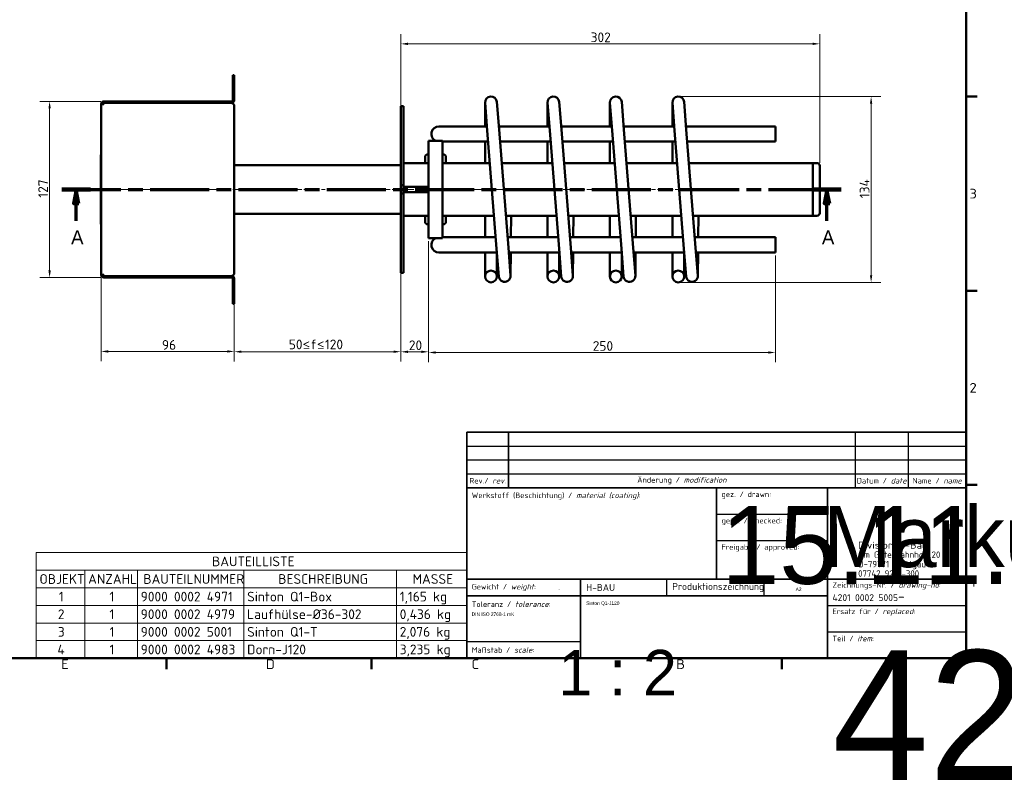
# Model space of a CAD drawing. Header units: millimetres. Extents: x 17 to 1976, y -74 to 835.
# Tile 6 of 8: x 491 to 1200, y -74 to 475. Entities that reach past the tile are written whole.
import ezdxf
from ezdxf.enums import TextEntityAlignment as Align

# ---------------------------------------------------------------- set-up
doc = ezdxf.new("R2018")
doc.units = ezdxf.units.MM
doc.header["$LTSCALE"] = 2
doc.linetypes.add('CHAIN', pattern=[0.3543, 0.2362, -0.0295, 0.0591, -0.0295])
for name, color, linetype, lineweight in [('Bemaßung', 7, 'Continuous', 15), ('Mittellinie', 7, 'Continuous', 20), ('Rahmen', 7, 'Continuous', 50), ('Schnittlinie', 7, 'CHAIN', 70), ('Sichtbar', 7, 'Continuous', 50), ('Symbol', 7, 'Continuous', 18), ('Titelblock', 7, 'Continuous', 30)]:
    doc.layers.add(name, color=color, linetype=linetype, lineweight=lineweight)
doc.styles.add('Notiztext (DIN)', font='isocpeur.ttf')
doc.styles.add('PohlCon Text gedehnt 110%', font='isocpeur.ttf', dxfattribs={"width": 1.1})
doc.styles.add('PohlCon Text normal (DIN)', font='isocpeur.ttf')
doc.styles.add('PohlCon Text Überschrift (DIN)', font='txt')
doc.styles.get("Standard").update_dxf_attribs({"font": 'isocpeur.ttf'})
doc.styles.add('Textstil14', font='isocpeur.ttf')
doc.dimstyles.new('POHLCON (DIN)', dxfattribs={"dimscale": 2, "dimtxt": 3.5, "dimasz": 2.55, "dimexe": 3.5, "dimexo": 1.1, "dimgap": 0.6, "dimtad": 1, "dimrnd": 1e-08, "dimtxsty": 'PohlCon Text normal (DIN)', "dimcen": 0.09, "dimdle": 10, "dimclrd": 256, "dimclre": 256, "dimclrt": 256, "dimadec": 1, "dimazin": 2, "dimtfac": 0.771429, "dimtmove": 0, "dimatfit": 3, "dimfxl": 1, "dimtolj": 1, "dimlwd": -1, "dimlwe": -1, "dimarcsym": 0})

# ---------------------------------------------------------------- blocks, each defined once
blk = doc.blocks.new('Ränder Vorgaberahmen')
at = {"layer": 'Rahmen'}
for p, q in [((586.5, 210), (590.4, 210)), ((586.5, 140), (590.4, 140)), ((586.5, 70), (590.4, 70)), ((298.25, 7.5), (298.25, 3.6)), ((372.19, 7.5), (372.19, 3.6)), ((446.12, 7.5), (446.12, 3.6)), ((520.06, 7.5), (520.06, 3.6))]:
    blk.add_line(p, q, dxfattribs=at)
at = {"layer": 'Rahmen', "flags": 128}
blk.add_lwpolyline([(12.5, 7.5), (12.5, 412.5), (586.5, 412.5), (586.5, 7.5), (12.5, 7.5)], dxfattribs=at)
at = {"layer": 'Symbol', "char_height": 3.5, "attachment_point": 7, "style": 'PohlCon Text gedehnt 110%'}
for s, insert in [('3', (587.63, 173.25)), ('2', (587.63, 103.25)), ('1', (588.02, 33.25)), ('E', (260.27, 3.6)), ('D', (334.01, 3.6)), ('C', (408.14, 3.6)), ('B', (481.89, 3.6)), ('A', (555.63, 3.6))]:
    blk.add_mtext(s, dxfattribs=dict(at, insert=insert))
blk = doc.blocks.new('Schriftfelder Schriftkopf PohlCon Fertigung_01')
at = {"layer": 'Titelblock', "lineweight": 35}
for p, q in [((98.36, 159.41), (98.36, 179.41)), ((98.36, 179.41), (278.36, 179.41)), ((113.36, 179.41), (113.36, 159.41)), ((278.36, 159.41), (98.36, 159.41)), ((98.36, 159.41), (98.36, 97.91)), ((188.36, 159.41), (188.36, 126.41)), ((228.36, 97.91), (228.36, 159.41)), ((278.36, 97.91), (278.36, 159.41)), ((98.36, 126.41), (278.36, 126.41)), ((139.36, 126.41), (139.36, 97.91)), ((228.36, 120.41), (98.36, 120.41)), ((98.36, 97.91), (278.36, 97.91))]:
    blk.add_line(p, q, dxfattribs=at)
at = {"layer": 'Titelblock', "lineweight": 25}
for p, q in [((238.36, 179.41), (238.36, 159.41)), ((257.36, 179.41), (257.36, 159.41)), ((98.36, 174.41), (278.36, 174.41)), ((98.36, 169.41), (278.36, 169.41)), ((98.36, 164.41), (278.36, 164.41)), ((188.36, 149.91), (228.36, 149.91)), ((188.36, 140.41), (228.36, 140.41)), ((170.36, 126.41), (170.36, 120.41)), ((205.36, 126.41), (205.36, 120.41)), ((228.36, 116.91), (278.36, 116.91)), ((228.36, 107.41), (278.36, 107.41)), ((98.36, 103.91), (139.36, 103.91))]:
    blk.add_line(p, q, dxfattribs=at)
at = {"layer": 'Titelblock'}
blk.add_line((278.36, 179.41), (278.36, 159.41), dxfattribs=at)
at = {"layer": 'Titelblock', "style": 'Textstil14'}
for s, p in [('gez. / drawn:', (190.11, 157.03)), ('gepr. / checked:', (190.13, 147.53)), ('Freigabe / approved:', (190.11, 138.03))]:
    blk.add_text(s, height=2, dxfattribs=at).set_placement(p, align=Align.MIDDLE_LEFT)
at = {"layer": 'Titelblock', "style": 'PohlCon Text normal (DIN)'}
for s, insert, char_height, attachment_point in [('\\fISOCPEUR|b0|i0;\\H2.0000;Änderung / \\fISOCPEUR|b0|i1;\\H2.0000;modification', (175.86, 161.91), 2, 5), ('\\fISOCPEUR|b0|i0;\\H2.0000;Rev./ \\fISOCPEUR|b0|i1;\\H2.0000;rev.', (105.86, 161.91), 2, 5), ('\\fISOCPEUR|b0|i0;\\H2.0000;Datum / \\fISOCPEUR|b0|i1;\\H2.0000;date', (247.86, 161.91), 2, 5), ('\\fISOCPEUR|b0|i0;\\H2.0000;Name / \\fISOCPEUR|b0|i1;\\H2.0000;name', (267.86, 161.91), 2, 5), ('\\fISOCPEUR|b0|i0;\\H2.0000;Werkstoff (Beschichtung) / \\fISOCPEUR|b0|i1;\\H2.0000;material (coating)\\fISOCPEUR|b0|i0;\\H2.0000;:', (100.11, 157.66), 2, 1), ('\\fISOCPEUR|b0|i0;\\H2.0000;Gewicht / \\fISOCPEUR|b0|i1;\\H2.0000;weight\\fISOCPEUR|b0|i0;\\H2.0000;:', (100.11, 123.41), 2, 4), ('\\fISOCPEUR|b0|i0;\\H2.5000;H-BAU', (141.36, 123.41), 2.5, 4), ('\\fISOCPEUR|b0|i0;\\H2.5000;Produktionszeichnung', (172.36, 123.41), 2.5, 4), ('\\fISOCPEUR|b0|i0;\\H2.0000;Zeichnungs-Nr. / \\fISOCPEUR|b0|i1;\\H2.0000;drawing-no\\fISOCPEUR|b0|i0;\\H2.0000;:', (230.11, 124.03), 2, 4), ('\\fISOCPEUR|b0|i0;\\H2.0000;Toleranz / \\fISOCPEUR|b0|i1;\\H2.0000;tolerance\\fISOCPEUR|b0|i0;\\H2.0000;:', (100.11, 118.41), 2, 1), ('\\fISOCPEUR|b0|i0;\\H2.0000;Ersatz für / \\fISOCPEUR|b0|i1;\\H2.0000;replaced\\fISOCPEUR|b0|i0;\\H2.0000;:', (230.11, 114.53), 2, 4), ('\\fISOCPEUR|b0|i0;\\H2.0000;Teil / \\fISOCPEUR|b0|i1;\\H2.0000;item\\fISOCPEUR|b0|i0;\\H2.0000;:', (230.11, 105.03), 2, 4), ('\\fISOCPEUR|b0|i0;\\H2.0000;Maßstab / \\fISOCPEUR|b0|i1;\\H2.0000;scale\\fISOCPEUR|b0|i0;\\H2.0000;:', (100.11, 100.91), 2, 4)]:
    blk.add_mtext(s, dxfattribs=dict(at, insert=insert, char_height=char_height, attachment_point=attachment_point))
at = {"layer": 'Titelblock', "attachment_point": 1, "style": 'PohlCon Text normal (DIN)'}
for s, insert, char_height, line_spacing_factor in [('\\fISOCPEUR|b0|i0;\\W1.10;\\H2.5000;Division H-Bau', (239.36, 139.91), 2.5, 0.3), ('\\fISOCPEUR|b0|i0;\\H2.3000;Am Güterbahnhof 20\\P\\fISOCPEUR|b0|i0;\\H2.3000;D-79771 Klettgau\\P\\fISOCPEUR|b0|i0;\\H2.3000;07742 9215-300', (239.36, 136.41), 2.3, 0.886957)]:
    blk.add_mtext(s, dxfattribs=dict(at, insert=insert, char_height=char_height, line_spacing_factor=line_spacing_factor))
at = {"layer": 'Titelblock', "insert": (230.11, 120.26), "char_height": 3.5, "width": 46.75, "attachment_point": 4, "style": 'PohlCon Text normal (DIN)'}
blk.add_mtext('\\fISOCPEUR|b0|i0;\\H2.5000;4201 0002 5005\\fISOCPEUR|b0|i0;\\H3.5000;-', dxfattribs=at)
at = {"layer": 'Titelblock', "lineweight": 30, "flags": 1}
blk.add_attdef('DATEINAME_UND_PFAD', text='', height=2, rotation=90, dxfattribs=at).set_placement((281.06, 98.86), align=Align.TOP_LEFT)
at = {"layer": 'Titelblock', "lineweight": 30, "flags": 104}
for tag, height, p in [('<Rev_3>', 2, (105.86, 176.91)), ('<Änderungsdatum_3>', 2, (247.86, 176.91)), ('<Änderung_3_Name>', 2, (267.86, 176.91)), ('<Rev_2>', 2, (105.86, 171.91)), ('<Änderungsdatum_2>', 2, (247.86, 171.91)), ('<Änderung_2_Name>', 2, (267.86, 171.91)), ('<Rev_1>', 2, (105.86, 166.91)), ('<Änderungsdatum_1>', 2, (247.86, 166.91)), ('<Änderung_1_Name>', 2, (267.86, 166.91)), ('MASSE\\P3;', 2, (131.36, 123.49)), ('Blattgröße', 2.5, (216.86, 123.41)), ('Anfänglicher_Ansichtsmaßstab', 2.5, (131.36, 100.91))]:
    blk.add_attdef(tag, text='', height=height, dxfattribs=at).set_placement(p, align=Align.MIDDLE_CENTER)
for tag, height, p in [('<Änderung_3>', 2, (115.11, 176.91)), ('<Änderung_2>', 2, (115.11, 171.91)), ('<Änderung_1>', 2, (115.11, 166.91)), ('ERSTELLUNGSDATUM', 2, (190.11, 152.76)), ('KONTROLLDATUM', 2, (190.11, 143.26)), ('GENEHM.DAT._KONSTR.', 2, (190.11, 133.76)), ('Ersatz_für', 2, (230.11, 110.26)), ('<Teil/Item>', 2.5, (230.11, 100.76))]:
    blk.add_attdef(tag, text='', height=height, dxfattribs=at).set_placement(p, align=Align.MIDDLE_LEFT)
for tag, height, p in [('MATERIAL', 2, (100.4, 153.11)), ('<Material_2_eingeben>', 2.2, (100.4, 149.01)), ('<Material_3_eingeben>', 2.2, (100.4, 144.91)), ('<Material_4_eingeben>', 2.2, (100.4, 139.91)), ('<Material_5_eingeben>', 2.2, (100.4, 135.61)), ('<Material_6_eingeben>', 2.2, (100.4, 131.31)), ('TITEL', 2.5, (141.36, 118.41)), ('<Toleranz_1>', 2, (100.11, 114.41)), ('<Titel_2_eingeben>', 2.5, (141.36, 114.41)), ('<Toleranz_2>', 2, (100.11, 110.91)), ('<Titel_3_eingeben>', 2.5, (141.36, 110.41)), ('<Toleranz_3>', 2, (100.11, 107.41)), ('<Titel_Englisch>', 2.25, (141.36, 106.11)), ('<Titel_2_Englisch>', 2.25, (141.36, 102.11))]:
    blk.add_attdef(tag, text='', height=height, dxfattribs=at).set_placement(p, align=Align.TOP_LEFT)
for tag, p in [('AUTOR', (226.86, 152.76)), ('KONTROLLIERT_VON', (226.86, 143.26)), ('KONSTR._GEN._VON', (226.86, 133.76))]:
    blk.add_attdef(tag, text='', height=2, dxfattribs=at).set_placement(p, align=Align.MIDDLE_RIGHT)
blk = doc.blocks.new('2DTransSchnitt0')
at = {"layer": 'Schnittlinie', "linetype": 'CHAIN', "ltscale": 44.926819}
blk.add_line((260.52, 176.51), (541.43, 176.51), dxfattribs=at)
at = {"layer": 'Schnittlinie', "linetype": 'Continuous', "lineweight": 140}
for p, q in [((260.52, 176.51), (270.84, 176.51)), ((531.12, 176.51), (541.43, 176.51))]:
    blk.add_line(p, q, dxfattribs=at)
at = {"layer": 'Schnittlinie', "linetype": 'Continuous'}
for p, q in [((265.68, 176.51), (264.68, 171.51)), ((265.68, 171.51), (265.68, 176.51)), ((266.68, 171.51), (265.68, 176.51)), ((536.28, 176.51), (535.28, 171.51)), ((536.28, 171.51), (536.28, 176.51)), ((537.28, 171.51), (536.28, 176.51)), ((264.68, 171.51), (266.68, 171.51)), ((265.68, 165.26), (265.68, 171.51)), ((535.28, 171.51), (537.28, 171.51)), ((536.28, 165.26), (536.28, 171.51))]:
    blk.add_line(p, q, dxfattribs=at)
at = {"layer": 'Schnittlinie', "linetype": 'Continuous', "flags": 128}
for points in [[(266.68, 171.51), (265.68, 176.51), (264.68, 171.51), (266.68, 171.51)], [(537.28, 171.51), (536.28, 176.51), (535.28, 171.51), (537.28, 171.51)]]:
    blk.add_lwpolyline(points, dxfattribs=at)
at = {"layer": 'Schnittlinie'}
for points in [[(266.68, 171.51), (265.68, 176.51), (264.68, 171.51), (266.68, 171.51)], [(537.28, 171.51), (536.28, 176.51), (535.28, 171.51), (537.28, 171.51)]]:
    blk.add_solid(points, dxfattribs=at)
at = {"layer": 'Schnittlinie', "char_height": 5, "attachment_point": 7, "style": 'PohlCon Text Überschrift (DIN)'}
for insert in [(263.87, 156.76), (534.47, 156.76)]:
    blk.add_mtext('A', dxfattribs=dict(at, insert=insert))
blk = doc.blocks.new('*D9')
at = {"layer": 'Bemaßung', "transparency": 16777216}
for p, q in [((765.38, 292.83), (765.38, 229.03)), ((645.38, 270.83), (645.38, 229.03)), ((650.48, 236.03), (760.28, 236.03))]:
    blk.add_line(p, q, dxfattribs=at)
for points in [[(650.48, 236.88), (650.48, 235.18), (645.38, 236.03)], [(760.28, 236.88), (760.28, 235.18), (765.38, 236.03)]]:
    blk.add_solid(points, dxfattribs=at)
at = {"layer": 'Defpoints', "color": 0, "transparency": 16777216}
for p in [(765.38, 295.03), (645.38, 273.03), (765.38, 236.03)]:
    blk.add_point(p, dxfattribs=at)
at = {"layer": 'Bemaßung', "transparency": 16777216, "insert": (684.65, 244.79), "char_height": 7, "attachment_point": 1, "style": 'PohlCon Text normal (DIN)'}
blk.add_mtext('\\A1;\\fISOCPEUR|b0|i0;50\\fCambria Math|b0|i0;≤\\fISOCPEUR|b0|i0;f\\fCambria Math|b0|i0;≤\\fISOCPEUR|b0|i0;120', dxfattribs=at)
blk = doc.blocks.new('*D10')
at = {"layer": 'Bemaßung', "transparency": 16777216}
for p, q in [((785.38, 315.83), (785.38, 228.97)), ((765.38, 292.83), (765.38, 228.97)), ((770.48, 235.97), (780.28, 235.97))]:
    blk.add_line(p, q, dxfattribs=at)
for points in [[(770.48, 236.82), (770.48, 235.12), (765.38, 235.97)], [(780.28, 236.82), (780.28, 235.12), (785.38, 235.97)]]:
    blk.add_solid(points, dxfattribs=at)
at = {"layer": 'Defpoints', "color": 0, "transparency": 16777216}
for p in [(785.38, 318.03), (765.38, 295.03), (785.38, 235.97)]:
    blk.add_point(p, dxfattribs=at)
at = {"layer": 'Bemaßung', "transparency": 16777216, "insert": (771.18, 244.17), "char_height": 7, "attachment_point": 1, "style": 'PohlCon Text normal (DIN)'}
blk.add_mtext('\\A1;20', dxfattribs=at)
blk = doc.blocks.new('*D11')
at = {"layer": 'Bemaßung', "transparency": 16777216}
for p, q in [((765.38, 413.23), (765.38, 465.03)), ((1067.38, 372.23), (1067.38, 465.03)), ((770.48, 458.03), (1062.28, 458.03))]:
    blk.add_line(p, q, dxfattribs=at)
for points in [[(770.48, 458.88), (770.48, 457.18), (765.38, 458.03)], [(1062.28, 458.88), (1062.28, 457.18), (1067.38, 458.03)]]:
    blk.add_solid(points, dxfattribs=at)
at = {"layer": 'Defpoints', "color": 0, "transparency": 16777216}
for p in [(1067.38, 458.03), (765.38, 411.03), (1067.38, 370.03)]:
    blk.add_point(p, dxfattribs=at)
at = {"layer": 'Bemaßung', "transparency": 16777216, "insert": (902.23, 466.23), "char_height": 7, "attachment_point": 1, "style": 'PohlCon Text normal (DIN)'}
blk.add_mtext('\\A1;302', dxfattribs=at)
blk = doc.blocks.new('*D12')
at = {"layer": 'Bemaßung', "transparency": 16777216}
for p, q in [((549.38, 289.33), (549.38, 229.23)), ((645.38, 270.83), (645.38, 229.23)), ((640.28, 236.23), (554.48, 236.23))]:
    blk.add_line(p, q, dxfattribs=at)
for points in [[(554.48, 237.08), (554.48, 235.38), (549.38, 236.23)], [(640.28, 237.08), (640.28, 235.38), (645.38, 236.23)]]:
    blk.add_solid(points, dxfattribs=at)
at = {"layer": 'Defpoints', "color": 0, "transparency": 16777216}
for p in [(549.38, 291.53), (645.38, 273.03), (549.38, 236.23)]:
    blk.add_point(p, dxfattribs=at)
at = {"layer": 'Bemaßung', "transparency": 16777216, "insert": (593.18, 244.43), "char_height": 7, "attachment_point": 1, "style": 'PohlCon Text normal (DIN)'}
blk.add_mtext('\\A1;96', dxfattribs=at)
blk = doc.blocks.new('*D18')
at = {"layer": 'Bemaßung', "transparency": 16777216}
for p, q in [((549.18, 416.53), (505.24, 416.53)), ((512.24, 294.63), (512.24, 411.43)), ((549.18, 289.53), (505.24, 289.53))]:
    blk.add_line(p, q, dxfattribs=at)
for points in [[(511.39, 411.43), (513.09, 411.43), (512.24, 416.53)], [(511.39, 294.63), (513.09, 294.63), (512.24, 289.53)]]:
    blk.add_solid(points, dxfattribs=at)
at = {"layer": 'Defpoints', "color": 0, "transparency": 16777216}
for p in [(512.24, 416.53), (551.38, 416.53), (551.38, 289.53)]:
    blk.add_point(p, dxfattribs=at)
at = {"layer": 'Bemaßung', "transparency": 16777216, "insert": (504.04, 347.08), "char_height": 7, "attachment_point": 1, "rotation": 90, "style": 'PohlCon Text normal (DIN)'}
blk.add_mtext('\\A1;127', dxfattribs=at)
blk = doc.blocks.new('*D23')
at = {"layer": 'Bemaßung', "transparency": 16777216}
for p, q in [((785.38, 315.83), (785.38, 228.47)), ((1035.38, 305.33), (1035.38, 228.47)), ((790.48, 235.47), (1030.28, 235.47))]:
    blk.add_line(p, q, dxfattribs=at)
for points in [[(790.48, 236.32), (790.48, 234.62), (785.38, 235.47)], [(1030.28, 236.32), (1030.28, 234.62), (1035.38, 235.47)]]:
    blk.add_solid(points, dxfattribs=at)
at = {"layer": 'Defpoints', "color": 0, "transparency": 16777216}
for p in [(785.38, 318.03), (1035.38, 307.53), (1035.38, 235.47)]:
    blk.add_point(p, dxfattribs=at)
at = {"layer": 'Bemaßung', "transparency": 16777216, "insert": (903.73, 243.67), "char_height": 7, "attachment_point": 1, "style": 'PohlCon Text normal (DIN)'}
blk.add_mtext('\\A1;250', dxfattribs=at)
blk = doc.blocks.new('*D24')
at = {"layer": 'Bemaßung', "transparency": 16777216}
for p, q in [((967.58, 420.03), (1111.38, 420.03)), ((1104.38, 291.13), (1104.38, 414.93)), ((967.58, 286.03), (1111.38, 286.03))]:
    blk.add_line(p, q, dxfattribs=at)
for points in [[(1103.53, 414.93), (1105.23, 414.93), (1104.38, 420.03)], [(1103.53, 291.13), (1105.23, 291.13), (1104.38, 286.03)]]:
    blk.add_solid(points, dxfattribs=at)
at = {"layer": 'Defpoints', "color": 0, "transparency": 16777216}
for p in [(965.38, 420.03), (1104.38, 420.03), (965.38, 286.03)]:
    blk.add_point(p, dxfattribs=at)
at = {"layer": 'Bemaßung', "transparency": 16777216, "insert": (1096.18, 346.73), "char_height": 7, "attachment_point": 1, "rotation": 90, "style": 'PohlCon Text normal (DIN)'}
blk.add_mtext('\\A1;134', dxfattribs=at)
blk = doc.blocks.new('BAUTEILLISTE')
at = {"layer": 'Symbol'}
for p, q in [((406.5, 45.59), (251.25, 45.59)), ((251.25, 45.59), (251.25, 39.24)), ((406.5, 45.59), (406.5, 39.24)), ((406.5, 39.24), (251.25, 39.24)), ((251.25, 39.24), (251.25, 32.89)), ((268.8, 39.24), (268.8, 32.89)), ((287.74, 39.24), (287.74, 32.89)), ((326.1, 39.24), (326.1, 32.89)), ((381.1, 39.24), (381.1, 32.89)), ((406.5, 39.24), (406.5, 32.89)), ((406.5, 32.89), (251.25, 32.89)), ((251.25, 32.89), (251.25, 7.5)), ((268.8, 32.89), (268.8, 7.5)), ((287.74, 32.89), (287.74, 7.5)), ((326.1, 32.89), (326.1, 7.5)), ((381.1, 32.89), (381.1, 7.5)), ((406.5, 32.89), (406.5, 7.5)), ((406.5, 26.55), (251.25, 26.55)), ((406.5, 20.2), (251.25, 20.2)), ((406.5, 13.85), (251.25, 13.85)), ((406.5, 7.5), (251.25, 7.5))]:
    blk.add_line(p, q, dxfattribs=at)
at = {"layer": 'Symbol', "char_height": 3.5, "attachment_point": 7, "style": 'Notiztext (DIN)'}
for s, insert in [('BAUTEILLISTE', (314.66, 40.67)), ('OBJEKT', (252.46, 34.32)), ('ANZAHL', (270, 34.32)), ('BAUTEILNUMMER', (289.91, 34.32)), ('BESCHREIBUNG', (338.51, 34.32)), ('MASSE', (386.93, 34.32)), ('1', (259.45, 27.97)), ('1', (277.69, 27.97)), ('9000 0002 4971', (288.94, 27.97)), ('Sinton Q1-Box', (327.3, 27.97)), ('1,165 kg', (382.3, 26.92)), ('2', (259.1, 21.62)), ('1', (277.69, 21.62)), ('9000 0002 4979', (288.94, 21.62)), ('Laufhülse-Ø36-302', (327.3, 21.62)), ('0,436 kg', (382.3, 20.57)), ('3', (259.1, 15.27)), ('1', (277.69, 15.27)), ('9000 0002 5001', (288.94, 15.27)), ('Sinton Q1-T', (327.3, 15.27)), ('2,076 kg', (382.3, 14.22)), ('4', (258.93, 8.92)), ('1', (277.69, 8.92)), ('9000 0002 4983', (288.94, 8.92)), ('Dorn-J120', (327.3, 8.92)), ('3,235 kg', (382.3, 7.88))]:
    blk.add_mtext(s, dxfattribs=dict(at, insert=insert))

msp = doc.modelspace()

# ---------------------------------------------------------------- linework, layer by layer
at = {"layer": 'Mittellinie', "linetype": 'CHAIN', "ltscale": 23.990969}
msp.add_line((995.713, 353.029), (546.378, 353.029), dxfattribs=at)
at = {"layer": 'Sichtbar'}
for p, q in [((645.378, 435.529), (644.378, 435.529)), ((644.378, 433.029), (644.378, 435.529)), ((644.378, 417.529), (644.378, 433.029)), ((645.378, 435.529), (645.378, 433.029)), ((645.378, 417.529), (645.378, 433.029)), ((549.378, 414.529), (551.378, 414.529)), ((549.378, 291.529), (549.378, 414.529)), ((643.378, 416.529), (551.378, 416.529)), ((551.378, 415.529), (642.878, 415.529)), ((551.378, 415.529), (551.378, 414.529)), ((643.378, 415.529), (642.878, 415.529)), ((644.378, 415.529), (643.378, 415.529)), ((644.378, 415.529), (644.378, 415.029)), ((645.378, 413.029), (645.378, 293.029)), ((767.378, 413.029), (765.378, 413.029)), ((765.378, 411.029), (765.378, 413.029)), ((767.378, 413.029), (767.378, 411.029)), ((826.128, 415.779), (826.128, 398.529)), ((826.141, 415.446), (827.71, 395.507)), ((836.184, 396.174), (834.615, 416.113)), ((871.128, 415.779), (871.128, 398.529)), ((871.141, 415.446), (872.71, 395.507)), ((881.184, 396.174), (879.615, 416.113)), ((916.128, 415.779), (916.128, 398.529)), ((916.141, 415.446), (917.71, 395.507)), ((926.184, 396.174), (924.615, 416.113)), ((961.128, 415.779), (961.128, 398.529)), ((961.141, 415.446), (962.71, 395.507)), ((971.184, 396.174), (969.615, 416.113)), ((765.378, 411.029), (765.378, 356.029)), ((767.378, 411.029), (767.378, 356.029)), ((765.378, 403.029), (765.308, 403.029)), ((765.308, 303.029), (765.308, 403.029)), ((817.878, 398.529), (792.878, 398.529)), ((827.472, 398.529), (817.878, 398.529)), ((872.472, 398.529), (835.998, 398.529)), ((917.472, 398.529), (880.998, 398.529)), ((962.472, 398.529), (925.998, 398.529)), ((1035.378, 398.529), (970.998, 398.529)), ((1035.378, 398.529), (1035.378, 387.529)), ((834.418, 310.271), (827.71, 395.507)), ((842.892, 310.938), (836.184, 396.174)), ((879.418, 310.271), (872.71, 395.507)), ((887.892, 310.938), (881.184, 396.174)), ((924.418, 310.271), (917.71, 395.507)), ((932.892, 310.938), (926.184, 396.174)), ((969.418, 310.271), (962.71, 395.507)), ((977.892, 310.938), (971.184, 396.174)), ((785.378, 318.029), (785.378, 388.029)), ((785.378, 388.029), (795.378, 388.029)), ((795.378, 388.029), (795.378, 318.029)), ((795.378, 387.529), (817.878, 387.529)), ((828.338, 387.529), (817.878, 387.529)), ((826.128, 387.529), (826.128, 372.029)), ((873.338, 387.529), (836.864, 387.529)), ((871.128, 387.529), (871.128, 372.029)), ((918.338, 387.529), (881.864, 387.529)), ((916.128, 387.529), (916.128, 372.029)), ((963.338, 387.529), (926.864, 387.529)), ((961.128, 387.529), (961.128, 372.029)), ((1035.378, 387.529), (971.864, 387.529)), ((549.378, 378.029), (549.278, 378.029)), ((549.278, 328.029), (549.278, 378.029)), ((782.878, 376.279), (782.878, 372.029)), ((785.078, 378.279), (784.878, 378.279)), ((795.878, 378.279), (795.678, 378.279)), ((797.878, 372.029), (797.878, 376.279)), ((645.378, 370.629), (765.308, 370.629)), ((785.378, 372.029), (767.378, 372.029)), ((785.378, 373.279), (785.078, 373.279)), ((795.678, 373.279), (795.378, 373.279)), ((829.558, 372.029), (795.378, 372.029)), ((874.558, 372.029), (838.084, 372.029)), ((919.558, 372.029), (883.084, 372.029)), ((964.558, 372.029), (928.084, 372.029)), ((1062.378, 372.029), (973.084, 372.029)), ((1062.378, 334.029), (1062.378, 372.029)), ((1062.378, 334.029), (1062.378, 372.029)), ((1062.378, 372.029), (1065.378, 372.029)), ((1067.378, 370.029), (1067.378, 336.029)), ((765.378, 353.029), (765.378, 356.029)), ((765.378, 356.029), (767.378, 356.029)), ((767.378, 356.029), (767.378, 353.029)), ((767.378, 355.029), (784.842, 355.029)), ((784.842, 355.029), (784.842, 351.029)), ((767.378, 353.029), (765.378, 353.029)), ((765.378, 350.029), (765.378, 353.029)), ((767.378, 350.029), (765.378, 350.029)), ((765.378, 350.029), (765.378, 295.029)), ((767.378, 353.029), (767.378, 350.029)), ((767.378, 351.029), (784.842, 351.029)), ((767.378, 350.029), (767.378, 295.029)), ((645.378, 335.429), (765.308, 335.429)), ((785.378, 334.029), (767.378, 334.029)), ((782.878, 334.029), (782.878, 329.779)), ((832.548, 334.029), (795.378, 334.029)), ((797.878, 329.779), (797.878, 334.029)), ((826.128, 334.029), (826.128, 318.529)), ((877.548, 334.029), (841.075, 334.029)), ((844.853, 334.029), (844.718, 318.529)), ((871.128, 334.029), (871.128, 318.529)), ((922.548, 334.029), (886.075, 334.029)), ((889.853, 334.029), (889.718, 318.529)), ((916.128, 334.029), (916.128, 318.529)), ((967.548, 334.029), (931.075, 334.029)), ((934.853, 334.029), (934.718, 318.529)), ((961.128, 334.029), (961.128, 318.529)), ((1062.378, 334.029), (976.075, 334.029)), ((979.853, 334.029), (979.718, 318.529)), ((1062.378, 334.029), (1065.378, 334.029)), ((549.378, 328.029), (549.278, 328.029)), ((784.878, 327.779), (785.078, 327.779)), ((785.378, 332.779), (785.078, 332.779)), ((795.678, 332.779), (795.378, 332.779)), ((795.678, 327.779), (795.878, 327.779)), ((785.378, 318.029), (795.378, 318.029)), ((817.878, 318.529), (795.378, 318.529)), ((833.768, 318.529), (817.878, 318.529)), ((878.768, 318.529), (842.295, 318.529)), ((923.768, 318.529), (887.295, 318.529)), ((968.768, 318.529), (932.295, 318.529)), ((1035.378, 318.529), (977.295, 318.529)), ((1035.378, 318.529), (1035.378, 307.529)), ((792.878, 307.529), (817.878, 307.529)), ((834.634, 307.529), (817.878, 307.529)), ((826.128, 307.529), (826.128, 290.279)), ((834.418, 310.271), (835.987, 290.333)), ((834.628, 290.279), (834.628, 307.529)), ((844.461, 290.999), (842.892, 310.938)), ((879.634, 307.529), (843.16, 307.529)), ((844.474, 290.629), (844.622, 307.529)), ((871.128, 307.529), (871.128, 290.279)), ((879.418, 310.271), (880.987, 290.333)), ((879.628, 290.279), (879.628, 307.529)), ((889.461, 290.999), (887.892, 310.938)), ((924.634, 307.529), (888.16, 307.529)), ((889.474, 290.629), (889.622, 307.529)), ((916.128, 307.529), (916.128, 290.279)), ((924.418, 310.271), (925.987, 290.333)), ((924.628, 290.279), (924.628, 307.529)), ((934.461, 290.999), (932.892, 310.938)), ((969.634, 307.529), (933.16, 307.529)), ((934.474, 290.629), (934.622, 307.529)), ((961.128, 307.529), (961.128, 290.279)), ((969.418, 310.271), (970.987, 290.333)), ((969.628, 290.279), (969.628, 307.529)), ((979.461, 290.999), (977.892, 310.938)), ((1035.378, 307.529), (978.16, 307.529)), ((979.474, 290.629), (979.622, 307.529)), ((765.378, 303.029), (765.308, 303.029)), ((551.378, 291.529), (549.378, 291.529)), ((551.378, 291.529), (551.378, 290.529)), ((644.378, 291.029), (644.378, 290.529)), ((765.378, 293.029), (765.378, 295.029)), ((765.378, 293.029), (767.378, 293.029)), ((767.378, 295.029), (767.378, 293.029)), ((642.878, 290.529), (551.378, 290.529)), ((551.378, 289.529), (643.378, 289.529)), ((643.378, 290.529), (642.878, 290.529)), ((643.378, 290.529), (644.378, 290.529)), ((644.378, 288.529), (644.378, 273.029)), ((645.378, 273.029), (645.378, 288.529)), ((644.378, 270.529), (644.378, 273.029)), ((644.378, 270.529), (645.378, 270.529)), ((645.378, 273.029), (645.378, 270.529))]:
    msp.add_line(p, q, dxfattribs=at)
for centre in [(830.378, 290.279), (875.378, 290.279), (920.378, 290.279), (965.378, 290.279)]:
    msp.add_circle(centre, 4.25, dxfattribs=at)
for centre, radius, start, end in [((830.378, 415.779), 4.25, 4.5, 184.5), ((875.378, 415.779), 4.25, 4.5, 184.5), ((920.378, 415.779), 4.25, 4.5, 184.5), ((965.378, 415.779), 4.25, 4.5, 184.5), ((551.378, 414.529), 2, 90, 180), ((551.378, 414.529), 1, 90, 180), ((642.878, 413.029), 2.5, 0, 90), ((643.378, 417.529), 2, 270, 0), ((643.378, 417.529), 1, 270, 0), ((792.878, 393.029), 5.5, 90, 245.380023), ((784.878, 376.279), 2, 90, 180), ((785.078, 377.979), 0.3, 0, 90), ((795.678, 377.979), 0.3, 90, 180), ((795.878, 376.279), 2, 0, 90), ((1065.378, 370.029), 2, 0, 90), ((781.378, 353.029), 4, 330, 30), ((1065.378, 336.029), 2, 270, 0), ((784.878, 329.779), 2, 180, 270), ((785.078, 328.079), 0.3, 270, 0), ((795.678, 328.079), 0.3, 180, 270), ((795.878, 329.779), 2, 270, 0), ((792.878, 313.029), 5.5, 114.619977, 270), ((551.378, 291.529), 2, 180, 270), ((551.378, 291.529), 1, 180, 270), ((642.878, 293.029), 2.5, 270, 0), ((840.224, 290.666), 4.25, 184.5, 4.5), ((885.224, 290.666), 4.25, 184.5, 4.5), ((930.224, 290.666), 4.25, 184.5, 4.5), ((975.224, 290.666), 4.25, 184.5, 4.5), ((643.378, 288.529), 2, 0, 90), ((643.378, 288.529), 1, 0, 90)]:
    msp.add_arc(centre, radius, start, end, dxfattribs=at)

# ---------------------------------------------------------------- block references
at = {"xscale": 2, "yscale": 2, "zscale": 2}
msp.add_blockref('Ränder Vorgaberahmen', (0, 0), dxfattribs=at)
ref = msp.add_blockref('Schriftfelder Schriftkopf PohlCon Fertigung_01', (616.276, -180.82), dxfattribs=dict(xscale=2, yscale=2, zscale=2))
lines = msp.add_mtext('A2', dxfattribs={"layer": 'Titelblock', "insert": (1050, 66), "char_height": 2.5, "attachment_point": 1})
ref.add_attrib('Blattgröße', '', (1050, 66), dxfattribs={"flags": 104}).embed_mtext(lines)
lines = msp.add_mtext('Sinton Q1-J120', dxfattribs={"layer": 'Titelblock', "insert": (899, 56), "char_height": 2.5, "attachment_point": 1})
ref.add_attrib('TITEL', '', (899, 56), dxfattribs={"flags": 104}).embed_mtext(lines)
lines = msp.add_mtext('15.11.2022', dxfattribs={"layer": 'Titelblock', "insert": (996.5, 124.7), "char_height": 56.0477, "attachment_point": 1})
ref.add_attrib('ERSTELLUNGSDATUM', '', (996.5, 124.7), dxfattribs={"flags": 104}).embed_mtext(lines)
lines = msp.add_mtext('Markus.Niemann', dxfattribs={"layer": 'Titelblock', "insert": (1070, 124.7), "char_height": 44.00887, "attachment_point": 1})
ref.add_attrib('AUTOR', '', (1070, 124.7), dxfattribs={"flags": 104}).embed_mtext(lines)
lines = msp.add_mtext('1 : 2', dxfattribs={"layer": 'Titelblock', "insert": (879, 21), "char_height": 32.8238, "attachment_point": 1})
ref.add_attrib('Anfänglicher_Ansichtsmaßstab', '', (879, 21), dxfattribs={"flags": 104}).embed_mtext(lines)
lines = msp.add_mtext('-', dxfattribs={"layer": 'Titelblock', "insert": (879, 66.168), "char_height": 2.5, "attachment_point": 1})
ref.add_attrib('MASSE\\P3;', '', (879, 66.168), dxfattribs={"flags": 104}).embed_mtext(lines)
lines = msp.add_mtext('4201 0002 5005', dxfattribs={"layer": 'Titelblock', "insert": (1076.5, 20.7), "char_height": 93.5, "attachment_point": 1})
ref.add_attrib('<Teil/Item>', '', (1076.5, 20.7), dxfattribs={"flags": 104}).embed_mtext(lines)
lines = msp.add_mtext('DIN ISO 2768-1 mK', dxfattribs={"layer": 'Titelblock', "insert": (816.5, 48), "char_height": 2.5, "attachment_point": 1})
ref.add_attrib('<Toleranz_1>', '', (816.5, 48), dxfattribs={"flags": 104}).embed_mtext(lines)
at = {"layer": 'Schnittlinie', "xscale": 2, "yscale": 2, "zscale": 2}
msp.add_blockref('2DTransSchnitt0', (0, 0), dxfattribs=at)
at = {"layer": 'Symbol', "xscale": 2, "yscale": 2, "zscale": 2}
msp.add_blockref('BAUTEILLISTE', (0, 0), dxfattribs=at)

# ---------------------------------------------------------------- dimensions: what is measured, and where the dimension line sits
at = {"layer": 'Bemaßung'}
for base, p1, p2, angle, picture, middle in [((1067.378, 458.029), (765.378, 411.029), (1067.378, 370.029), 180, '*D11', (908.878, 458.029)), ((1104.378, 420.029), (965.378, 286.029), (965.378, 420.029), 90, '*D24', (1104.378, 353.029)), ((512.236, 416.529), (551.378, 289.529), (551.378, 416.529), 270, '*D18', (512.236, 353.029)), ((785.378, 235.973), (765.378, 295.029), (785.378, 318.029), 180, '*D10', (775.378, 235.973))]:
    dim = msp.add_linear_dim(base=base, p1=p1, p2=p2, angle=angle, dimstyle='POHLCON (DIN)', override={"dimgap": 0.6, "dimdec": 2, "dimtol": 0, "dimlim": 0, "dimtp": 0, "dimtm": 0, "dimtdec": 2, "dimtofl": 0, "dimatfit": 1}, dxfattribs=at)
    dim.commit()
    dim.dimension.update_dxf_attribs({"geometry": picture, "text_midpoint": middle, "dimtype": 160})
for base, p1, p2, picture, middle in [((1035.378, 235.473), (785.378, 318.029), (1035.378, 307.529), '*D23', (910.378, 235.473)), ((549.378, 236.227), (645.378, 273.029), (549.378, 291.529), '*D12', (597.378, 236.227))]:
    dim = msp.add_linear_dim(base=base, p1=p1, p2=p2, dimstyle='POHLCON (DIN)', override={"dimgap": 0.6, "dimdec": 2, "dimtol": 0, "dimlim": 0, "dimtp": 0, "dimtm": 0, "dimtdec": 2, "dimtofl": 0, "dimatfit": 1}, dxfattribs=at)
    dim.commit()
    dim.dimension.update_dxf_attribs({"geometry": picture, "text_midpoint": middle, "dimtype": 160})
dim = msp.add_linear_dim(base=(765.378, 236.029), p1=(645.378, 273.029), p2=(765.378, 295.029), text='\\fISOCPEUR|b0|i0;50\\fCambria Math|b0|i0;≤\\fISOCPEUR|b0|i0;f\\fCambria Math|b0|i0;≤\\fISOCPEUR|b0|i0;<>', dimstyle='POHLCON (DIN)', override={"dimgap": 0.6, "dimdec": 2, "dimtol": 0, "dimlim": 0, "dimtp": 0, "dimtm": 0, "dimtdec": 2, "dimtofl": 0, "dimatfit": 1}, dxfattribs=at)
dim.commit()
dim.dimension.update_dxf_attribs({"geometry": '*D9', "text_midpoint": (705.378, 236.029), "dimtype": 160})

doc.saveas('drawing.dxf')
